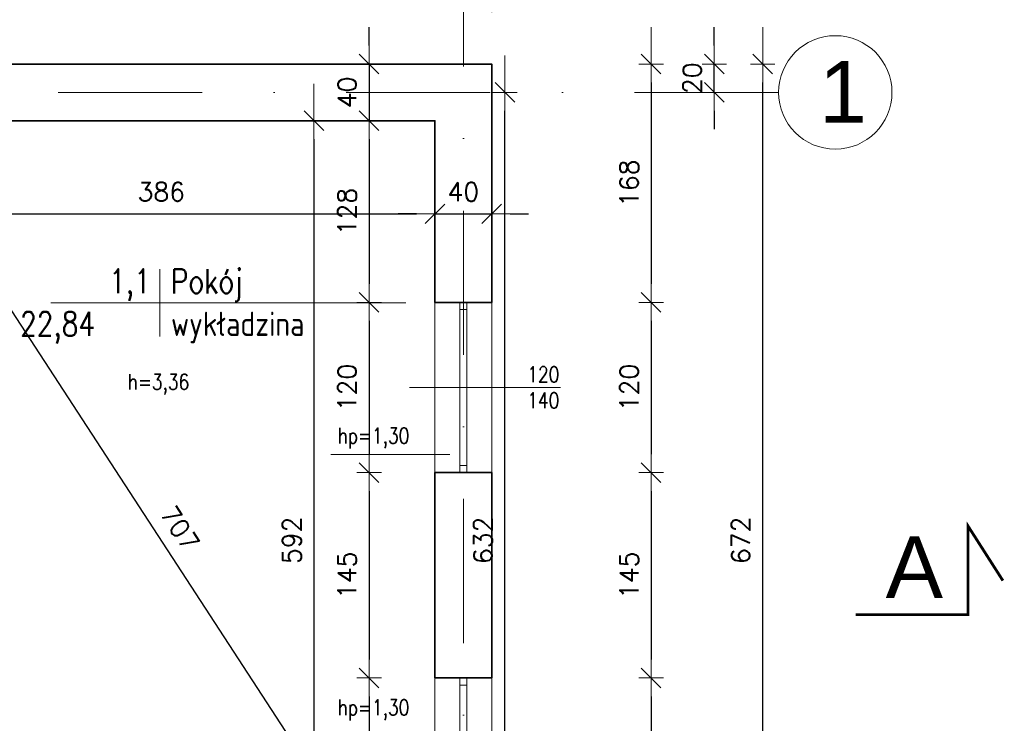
# Model space of a CAD drawing. Header units: inches. Extents: x 0 to 111471, y -105323 to 11070.
# Tile 44 of 256: x 1832 to 2527, y 448 to 944. Entities that reach past the tile are written whole.
import ezdxf
from ezdxf.enums import TextEntityAlignment as Align

# ---------------------------------------------------------------- set-up
doc = ezdxf.new("R2010")
doc.units = ezdxf.units.IN
doc.header["$MEASUREMENT"] = 0
doc.linetypes.add('DASHDOTX2', pattern=[50.8, 25.4, -12.7, 0, -12.7])
for name, color, linetype, lineweight in [('888 drzwi i okna', 4, 'Continuous', 0), ('888 opisy', 3, 'Continuous', 0), ('888 osie', 5, 'DASHDOTX2', 13), ('888 sciany istniejące', 2, 'Continuous', 35), ('888 widok', 8, 'Continuous', 0), ('888 wymiary', 1, 'Continuous', 0)]:
    doc.layers.add(name, color=color, linetype=linetype, lineweight=lineweight)
doc.styles.add('RS1108', font='romans.shx', dxfattribs={"width": 0.8, "height": 11})
doc.styles.get("Standard").update_dxf_attribs({"font": 'arial.ttf'})
doc.styles.add('STYLE2', font='romans.shx')
doc.dimstyles.new('MOJ1', dxfattribs={"dimscale": 0, "dimtxt": 13, "dimasz": 13, "dimexe": 0, "dimexo": 0.0625, "dimgap": 9, "dimtad": 1, "dimdec": 0, "dimzin": 12, "dimdsep": 46, "dimtxsty": 'STYLE2', "dimblk1": 'K8', "dimblk2": 'K8', "dimsah": 1, "dimcen": 0.09, "dimse1": 1, "dimse2": 1, "dimclrd": 256, "dimclrt": 3, "dimadec": 0, "dimazin": 0, "dimtfac": 1.285714, "dimtdec": 0, "dimtix": 1, "dimtmove": 2, "dimatfit": 3, "dimldrblk": 'K8', "dimfxl": 0, "dimtolj": 1, "dimtzin": 12, "dimarcsym": 0})

# ---------------------------------------------------------------- blocks, each defined once
blk = doc.blocks.new('okno')
at = {"layer": '888 drzwi i okna'}
for points in [[(-70666.67, 13438.51), (-70666.67, 13544.86)], [(-70721.67, 13478.91), (-70611.67, 13478.91)], [(-70611.67, 13473.91), (-70721.67, 13473.91)]]:
    blk.add_lwpolyline(points, dxfattribs=at)
for points in [[(-70726.67, 13473.91), (-70721.67, 13473.91), (-70721.67, 13478.91), (-70726.67, 13478.91)], [(-70606.67, 13473.91), (-70611.67, 13473.91), (-70611.67, 13478.91), (-70606.67, 13478.91)]]:
    blk.add_lwpolyline(points, close=True, dxfattribs=at)
at = {"layer": '888 sciany istniejące'}
for p, q in [((-70726.67, 13496.41), (-70726.67, 13456.41)), ((-70606.67, 13456.41), (-70606.67, 13496.41))]:
    blk.add_line(p, q, dxfattribs=at)
at = {"layer": '888 widok'}
for p, q in [((-70606.67, 13496.41), (-70726.67, 13496.41)), ((-70726.67, 13456.41), (-70606.67, 13456.41))]:
    blk.add_line(p, q, dxfattribs=at)
blk = doc.blocks.new('K8')
for p, q in [((0, -0.667), (0, 0.667)), ((2, 0), (-2, 0))]:
    blk.add_line(p, q)
at = {"color": 3}
blk.add_line((0.533, 0.533), (-0.533, -0.533), dxfattribs=at)
blk = doc.blocks.new('*D159')
at = {"layer": '888 wymiary', "lineweight": -2}
blk.add_line((1752.11, 807.15), (2112.15, 807.15), dxfattribs=at)
at = {"layer": 'Defpoints', "color": 0}
for p in [(1739.11, 807.06), (2125.15, 807.15), (2125.15, 807.15)]:
    blk.add_point(p, dxfattribs=at)
at = {"layer": '888 wymiary', "linetype": 'ByBlock', "lineweight": -2, "xscale": 13, "yscale": 13, "zscale": 13, "rotation": 180}
blk.add_blockref('K8', (1739.11, 807.15), dxfattribs=at)
at = {"layer": '888 wymiary', "linetype": 'ByBlock', "lineweight": -2, "xscale": 13, "yscale": 13, "zscale": 13}
blk.add_blockref('K8', (2125.15, 807.15), dxfattribs=at)
at = {"layer": '888 wymiary', "color": 3, "insert": (1932.13, 822.65), "char_height": 13, "attachment_point": 5, "style": 'STYLE2'}
blk.add_mtext('\\A1;386', dxfattribs=at)
blk = doc.blocks.new('*D160')
at = {"layer": '888 wymiary', "lineweight": -2}
for p, q in [((2112.15, 807.15), (2099.15, 807.15)), ((2125.15, 807.15), (2165.15, 807.15)), ((2178.15, 807.15), (2191.15, 807.15))]:
    blk.add_line(p, q, dxfattribs=at)
at = {"layer": 'Defpoints', "color": 0}
for p in [(2125.15, 807.15), (2165.15, 807.15), (2165.15, 785.4)]:
    blk.add_point(p, dxfattribs=at)
at = {"layer": '888 wymiary', "linetype": 'ByBlock', "lineweight": -2, "xscale": 13, "yscale": 13, "zscale": 13}
blk.add_blockref('K8', (2125.15, 807.15), dxfattribs=at)
at = {"layer": '888 wymiary', "linetype": 'ByBlock', "lineweight": -2, "xscale": 13, "yscale": 13, "zscale": 13, "rotation": 180}
blk.add_blockref('K8', (2165.15, 807.15), dxfattribs=at)
at = {"layer": '888 wymiary', "color": 3, "insert": (2145.15, 822.65), "char_height": 13, "attachment_point": 5, "style": 'STYLE2'}
blk.add_mtext('\\A1;40', dxfattribs=at)
blk = doc.blocks.new('*D164')
at = {"layer": '888 wymiary', "lineweight": -2}
blk.add_line((2277.58, 899.78), (2277.58, 757.67), dxfattribs=at)
at = {"layer": 'Defpoints', "color": 0}
for p in [(2165.15, 912.78), (2165.15, 744.67), (2277.58, 744.67)]:
    blk.add_point(p, dxfattribs=at)
at = {"layer": '888 wymiary', "linetype": 'ByBlock', "lineweight": -2, "xscale": 13, "yscale": 13, "zscale": 13}
for p, rotation in [((2277.58, 912.78), 90), ((2277.58, 744.67), 270)]:
    blk.add_blockref('K8', p, dxfattribs=dict(at, rotation=rotation))
at = {"layer": '888 wymiary', "color": 3, "insert": (2262.08, 828.73), "char_height": 13, "attachment_point": 5, "rotation": 90, "style": 'STYLE2'}
blk.add_mtext('\\A1;168', dxfattribs=at)
blk = doc.blocks.new('*D165')
at = {"layer": '888 wymiary', "lineweight": -2}
blk.add_line((2277.58, 731.67), (2277.58, 637.67), dxfattribs=at)
at = {"layer": 'Defpoints', "color": 0}
for p in [(2165.15, 744.67), (2165.15, 624.67), (2277.58, 624.67)]:
    blk.add_point(p, dxfattribs=at)
at = {"layer": '888 wymiary', "lineweight": -2, "xscale": 13, "yscale": 13, "zscale": 13}
for p, rotation in [((2277.58, 744.67), 90), ((2277.58, 624.67), 270)]:
    blk.add_blockref('K8', p, dxfattribs=dict(at, rotation=rotation))
at = {"layer": '888 wymiary', "color": 3, "insert": (2262.08, 684.67), "char_height": 13, "attachment_point": 5, "rotation": 90, "style": 'STYLE2'}
blk.add_mtext('\\A1;120', dxfattribs=at)
blk = doc.blocks.new('*D166')
at = {"layer": '888 wymiary', "lineweight": -2}
blk.add_line((2277.58, 611.67), (2277.58, 492.82), dxfattribs=at)
at = {"layer": 'Defpoints', "color": 0}
for p in [(2165.15, 624.67), (2165.15, 479.82), (2277.58, 479.82)]:
    blk.add_point(p, dxfattribs=at)
at = {"layer": '888 wymiary', "lineweight": -2, "xscale": 13, "yscale": 13, "zscale": 13}
for p, rotation in [((2277.58, 624.67), 90), ((2277.58, 479.82), 270)]:
    blk.add_blockref('K8', p, dxfattribs=dict(at, rotation=rotation))
at = {"layer": '888 wymiary', "color": 3, "insert": (2262.08, 552.24), "char_height": 13, "attachment_point": 5, "rotation": 90, "style": 'STYLE2'}
blk.add_mtext('\\A1;145', dxfattribs=at)
blk = doc.blocks.new('*D167')
at = {"layer": '888 wymiary', "lineweight": -2}
blk.add_line((2277.58, 466.82), (2277.58, 372.82), dxfattribs=at)
at = {"layer": 'Defpoints', "color": 0}
for p in [(2165.15, 479.82), (2165.15, 359.82), (2277.58, 359.82)]:
    blk.add_point(p, dxfattribs=at)
at = {"layer": '888 wymiary', "lineweight": -2, "xscale": 13, "yscale": 13, "zscale": 13}
for p, rotation in [((2277.58, 479.82), 90), ((2277.58, 359.82), 270)]:
    blk.add_blockref('K8', p, dxfattribs=dict(at, rotation=rotation))
at = {"layer": '888 wymiary', "color": 3, "insert": (2262.08, 419.82), "char_height": 13, "attachment_point": 5, "rotation": 90, "style": 'STYLE2'}
blk.add_mtext('\\A1;120', dxfattribs=at)
blk = doc.blocks.new('*D169')
at = {"layer": '888 wymiary', "lineweight": -2}
blk.add_line((2356.28, 253.99), (2356.28, 899.78), dxfattribs=at)
at = {"layer": 'Defpoints', "color": 0}
for p in [(2165.15, 912.78), (2356.28, 912.78), (2165.15, 240.99)]:
    blk.add_point(p, dxfattribs=at)
at = {"layer": '888 wymiary', "linetype": 'ByBlock', "lineweight": -2, "xscale": 13, "yscale": 13, "zscale": 13}
for p, rotation in [((2356.28, 912.78), 90), ((2356.28, 240.99), 270)]:
    blk.add_blockref('K8', p, dxfattribs=dict(at, rotation=rotation))
at = {"layer": '888 wymiary', "color": 3, "insert": (2340.78, 576.89), "char_height": 13, "attachment_point": 5, "rotation": 90, "style": 'STYLE2'}
blk.add_mtext('\\A1;672', dxfattribs=at)
blk = doc.blocks.new('*D171')
at = {"layer": '888 wymiary', "lineweight": -2}
for p, q in [((2078.66, 925.78), (2078.66, 938.78)), ((2078.66, 912.78), (2078.66, 872.78)), ((2078.66, 859.78), (2078.66, 846.78))]:
    blk.add_line(p, q, dxfattribs=at)
at = {"layer": 'Defpoints', "color": 0}
for p in [(2125.15, 912.78), (2078.66, 872.78), (2125.15, 872.78)]:
    blk.add_point(p, dxfattribs=at)
at = {"layer": '888 wymiary', "linetype": 'ByBlock', "lineweight": -2, "xscale": 13, "yscale": 13, "zscale": 13}
for p, rotation in [((2078.66, 912.78), 270), ((2078.66, 872.78), 90)]:
    blk.add_blockref('K8', p, dxfattribs=dict(at, rotation=rotation))
at = {"layer": '888 wymiary', "color": 3, "insert": (2063.16, 892.78), "char_height": 13, "attachment_point": 5, "rotation": 90, "style": 'STYLE2'}
blk.add_mtext('\\A1;40', dxfattribs=at)
blk = doc.blocks.new('*D172')
at = {"layer": '888 wymiary', "lineweight": -2}
blk.add_line((2078.66, 859.78), (2078.66, 757.67), dxfattribs=at)
at = {"layer": 'Defpoints', "color": 0}
for p in [(2125.15, 872.78), (2078.66, 744.67), (2125.15, 744.67)]:
    blk.add_point(p, dxfattribs=at)
at = {"layer": '888 wymiary', "linetype": 'ByBlock', "lineweight": -2, "xscale": 13, "yscale": 13, "zscale": 13}
for p, rotation in [((2078.66, 872.78), 90), ((2078.66, 744.67), 270)]:
    blk.add_blockref('K8', p, dxfattribs=dict(at, rotation=rotation))
at = {"layer": '888 wymiary', "color": 3, "insert": (2063.16, 808.73), "char_height": 13, "attachment_point": 5, "rotation": 90, "style": 'STYLE2'}
blk.add_mtext('\\A1;128', dxfattribs=at)
blk = doc.blocks.new('*D173')
at = {"layer": '888 wymiary', "lineweight": -2}
blk.add_line((2078.66, 731.67), (2078.66, 637.67), dxfattribs=at)
at = {"layer": 'Defpoints', "color": 0}
for p in [(2125.15, 744.67), (2078.66, 624.67), (2125.15, 624.67)]:
    blk.add_point(p, dxfattribs=at)
at = {"layer": '888 wymiary', "lineweight": -2, "xscale": 13, "yscale": 13, "zscale": 13}
for p, rotation in [((2078.66, 744.67), 90), ((2078.66, 624.67), 270)]:
    blk.add_blockref('K8', p, dxfattribs=dict(at, rotation=rotation))
at = {"layer": '888 wymiary', "color": 3, "insert": (2063.16, 684.67), "char_height": 13, "attachment_point": 5, "rotation": 90, "style": 'STYLE2'}
blk.add_mtext('\\A1;120', dxfattribs=at)
blk = doc.blocks.new('*D174')
at = {"layer": '888 wymiary', "lineweight": -2}
blk.add_line((2078.66, 611.67), (2078.66, 492.82), dxfattribs=at)
at = {"layer": 'Defpoints', "color": 0}
for p in [(2125.15, 624.67), (2078.66, 479.82), (2125.15, 479.82)]:
    blk.add_point(p, dxfattribs=at)
at = {"layer": '888 wymiary', "lineweight": -2, "xscale": 13, "yscale": 13, "zscale": 13}
for p, rotation in [((2078.66, 624.67), 90), ((2078.66, 479.82), 270)]:
    blk.add_blockref('K8', p, dxfattribs=dict(at, rotation=rotation))
at = {"layer": '888 wymiary', "color": 3, "insert": (2063.16, 552.24), "char_height": 13, "attachment_point": 5, "rotation": 90, "style": 'STYLE2'}
blk.add_mtext('\\A1;145', dxfattribs=at)
blk = doc.blocks.new('*D175')
at = {"layer": '888 wymiary', "lineweight": -2}
blk.add_line((2078.66, 466.82), (2078.66, 372.82), dxfattribs=at)
at = {"layer": 'Defpoints', "color": 0}
for p in [(2125.15, 479.82), (2078.66, 359.82), (2125.15, 359.82)]:
    blk.add_point(p, dxfattribs=at)
at = {"layer": '888 wymiary', "lineweight": -2, "xscale": 13, "yscale": 13, "zscale": 13}
for p, rotation in [((2078.66, 479.82), 90), ((2078.66, 359.82), 270)]:
    blk.add_blockref('K8', p, dxfattribs=dict(at, rotation=rotation))
at = {"layer": '888 wymiary', "color": 3, "insert": (2063.16, 419.82), "char_height": 13, "attachment_point": 5, "rotation": 90, "style": 'STYLE2'}
blk.add_mtext('\\A1;120', dxfattribs=at)
blk = doc.blocks.new('blok')
at = {"color": 3}
for p, q in [((17297.04, 17128.56), (17297.04, 17097.96)), ((17247.54, 17113.26), (17408.56, 17113.26))]:
    blk.add_line(p, q, dxfattribs=at)
at = {"style": 'RS1108', "width": 0.8, "flags": 12}
for p in [(17301.54, 17130.64), (17301.54, 17117.14)]:
    blk.add_attdef('POM', p, '', height=9.9, dxfattribs=at)
blk.add_attdef('NR', text='', height=9.9, dxfattribs=at).set_placement((17282.67, 17117.14), align=Align.RIGHT)
at = {"style": 'RS1108', "width": 0.8}
for tag, height, flags, p in [('POW', 9.9, 12, (17270.55, 17109.66)), ('M', 9.9, 2, (17284.97, 17109.66)), ('2', 6.3, 2, (17292.54, 17109.9))]:
    blk.add_attdef(tag, text='', height=height, dxfattribs=dict(at, flags=flags)).set_placement(p, align=Align.TOP_RIGHT)
at = {"style": 'RS1108', "width": 0.8, "flags": 12}
blk.add_attdef('POSADZKA', text='', height=9.9, dxfattribs=at).set_placement((17301.54, 17109.66), align=Align.TOP_LEFT)
blk = doc.blocks.new('*D183')
at = {"layer": '888 wymiary', "lineweight": -2}
blk.add_line((2039.71, 859.78), (2039.71, 293.99), dxfattribs=at)
at = {"layer": 'Defpoints', "color": 0}
for p in [(1849.88, 872.78), (1849.88, 280.99), (2039.71, 280.99)]:
    blk.add_point(p, dxfattribs=at)
at = {"layer": '888 wymiary', "lineweight": -2, "xscale": 13, "yscale": 13, "zscale": 13}
for p, rotation in [((2039.71, 872.78), 90), ((2039.71, 280.99), 270)]:
    blk.add_blockref('K8', p, dxfattribs=dict(at, rotation=rotation))
at = {"layer": '888 wymiary', "color": 3, "insert": (2024.21, 576.89), "char_height": 13, "attachment_point": 5, "rotation": 90, "style": 'STYLE2'}
blk.add_mtext('\\A1;592', dxfattribs=at)
blk = doc.blocks.new('*D185')
at = {"layer": '888 wymiary', "lineweight": -2}
for p, q in [((2132.15, 958.02), (2119.15, 958.02)), ((2145.15, 958.02), (2165.15, 958.02)), ((2178.15, 958.02), (2191.15, 958.02))]:
    blk.add_line(p, q, dxfattribs=at)
at = {"layer": 'Defpoints', "color": 0}
for p in [(2145.15, 958.02), (2165.15, 958.02), (2165.15, 912.78)]:
    blk.add_point(p, dxfattribs=at)
at = {"layer": '888 wymiary', "linetype": 'ByBlock', "lineweight": -2, "xscale": 13, "yscale": 13, "zscale": 13}
blk.add_blockref('K8', (2145.15, 958.02), dxfattribs=at)
at = {"layer": '888 wymiary', "linetype": 'ByBlock', "lineweight": -2, "xscale": 13, "yscale": 13, "zscale": 13, "rotation": 180}
blk.add_blockref('K8', (2165.15, 958.02), dxfattribs=at)
at = {"layer": '888 wymiary', "color": 3, "insert": (2155.15, 973.52), "char_height": 13, "attachment_point": 5, "style": 'STYLE2'}
blk.add_mtext('\\A1;20', dxfattribs=at)
blk = doc.blocks.new('*D197')
at = {"layer": '888 wymiary', "lineweight": -2}
blk.add_line((2174.44, 273.99), (2174.44, 879.78), dxfattribs=at)
at = {"layer": 'Defpoints', "color": 0}
for p in [(2174.44, 892.78), (2312.86, 892.78), (2165.15, 260.99)]:
    blk.add_point(p, dxfattribs=at)
at = {"layer": '888 wymiary', "linetype": 'ByBlock', "lineweight": -2, "xscale": 13, "yscale": 13, "zscale": 13}
for p, rotation in [((2174.44, 892.78), 90), ((2174.44, 260.99), 270)]:
    blk.add_blockref('K8', p, dxfattribs=dict(at, rotation=rotation))
at = {"layer": '888 wymiary', "color": 3, "insert": (2158.94, 576.89), "char_height": 13, "attachment_point": 5, "rotation": 90, "style": 'STYLE2'}
blk.add_mtext('\\A1;632', dxfattribs=at)
blk = doc.blocks.new('*D198')
at = {"layer": '888 wymiary', "lineweight": -2}
for p, q in [((2322.15, 925.78), (2322.15, 938.78)), ((2322.15, 892.78), (2322.15, 912.78)), ((2322.15, 879.78), (2322.15, 866.78))]:
    blk.add_line(p, q, dxfattribs=at)
at = {"layer": 'Defpoints', "color": 0}
for p in [(2165.15, 912.78), (2322.15, 912.78), (2312.86, 892.78)]:
    blk.add_point(p, dxfattribs=at)
at = {"layer": '888 wymiary', "lineweight": -2, "xscale": 13, "yscale": 13, "zscale": 13}
for p, rotation in [((2322.15, 912.78), 270), ((2322.15, 892.78), 90)]:
    blk.add_blockref('K8', p, dxfattribs=dict(at, rotation=rotation))
at = {"layer": '888 wymiary', "color": 3, "insert": (2306.65, 902.78), "char_height": 13, "attachment_point": 5, "rotation": 90, "style": 'STYLE2'}
blk.add_mtext('\\A1;20', dxfattribs=at)
blk = doc.blocks.new('*D199')
at = {"layer": '888 wymiary', "lineweight": -2}
blk.add_line((2118.05, 291.88), (1746.21, 861.89), dxfattribs=at)
at = {"layer": 'Defpoints', "color": 0}
for p in [(1739.11, 872.78), (1739.11, 872.78), (2125.15, 280.99)]:
    blk.add_point(p, dxfattribs=at)
at = {"layer": '888 wymiary', "linetype": 'ByBlock', "lineweight": -2, "xscale": 13, "yscale": 13, "zscale": 13}
for p, rotation in [((1739.11, 872.78), 123.1180503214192), ((2125.15, 280.99), 303.1180503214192)]:
    blk.add_blockref('K8', p, dxfattribs=dict(at, rotation=rotation))
at = {"layer": '888 wymiary', "color": 3, "insert": (1945.11, 585.36), "char_height": 13, "attachment_point": 5, "rotation": 303.11805, "style": 'STYLE2'}
blk.add_mtext('\\A1;707', dxfattribs=at)
blk = doc.blocks.new('*D200')
at = {"layer": '888 wymiary', "lineweight": -2}
blk.add_line((1712.11, 1000.7), (2152.15, 1000.7), dxfattribs=at)
at = {"layer": 'Defpoints', "color": 0}
for p in [(2165.15, 1000.7), (1699.11, 912.78), (2165.15, 912.78)]:
    blk.add_point(p, dxfattribs=at)
at = {"layer": '888 wymiary', "linetype": 'ByBlock', "lineweight": -2, "xscale": 13, "yscale": 13, "zscale": 13, "rotation": 180}
blk.add_blockref('K8', (1699.11, 1000.7), dxfattribs=at)
at = {"layer": '888 wymiary', "linetype": 'ByBlock', "lineweight": -2, "xscale": 13, "yscale": 13, "zscale": 13}
blk.add_blockref('K8', (2165.15, 1000.7), dxfattribs=at)
at = {"layer": '888 wymiary', "color": 3, "insert": (1932.13, 1016.2), "char_height": 13, "attachment_point": 5, "style": 'STYLE2'}
blk.add_mtext('\\A1;466', dxfattribs=at)

msp = doc.modelspace()

# ---------------------------------------------------------------- linework, layer by layer
at = {"layer": '888 opisy', "ltscale": 1.5}
msp.add_lwpolyline([(2051.732, 637.525), (2135.679, 637.525)], dxfattribs=at)
at = {"layer": '888 opisy', "const_width": 2}
msp.add_lwpolyline([(2421.824, 524.416), (2501.077, 524.416), (2501.077, 586.986), (2525.688, 548.47)], dxfattribs=at)
at = {"layer": '888 opisy', "linetype": 'ByBlock'}
msp.add_circle((2407.47, 892.781), 40, dxfattribs=at)
at = {"layer": '888 osie', "ltscale": 4}
for points in [[(2145.154, 97.869), (2145.154, 1057.303)], [(2367.47, 892.781), (1520.009, 892.781)]]:
    msp.add_lwpolyline(points, dxfattribs=at)
at = {"layer": '888 sciany istniejące'}
for points in [[(1699.106, 701.336), (1699.106, 912.781), (2165.154, 912.781), (2165.154, 744.674)], [(1739.106, 701.336), (1739.106, 872.781), (2125.154, 872.781), (2125.154, 744.674)], [(2125.154, 624.674), (2125.154, 479.815)], [(2165.154, 624.674), (2165.154, 479.815)]]:
    msp.add_lwpolyline(points, dxfattribs=at)

# ---------------------------------------------------------------- block references
at = {"layer": '888 drzwi i okna', "rotation": 270}
for p in [(-11331.257, -69981.998), (-11331.257, -70246.856)]:
    msp.add_blockref('okno', p, dxfattribs=at)
at = {"layer": '888 opisy'}
ref = msp.add_blockref('blok', (-24980.246, -25881.141), dxfattribs=dict(at, xscale=1.555839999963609, yscale=1.555839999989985, zscale=1.55584))
ref.add_attrib('POM', 'Pokój', (1938.964, 751.056), dxfattribs={"layer": '0', "color": 3, "height": 17.1142, "rotation": 360, "style": 'RS1108', "width": 0.8})
ref.add_attrib('POSADZKA', 'wykładzina', dxfattribs={"layer": '0', "color": 3, "height": 17.1142, "rotation": 360, "style": 'RS1108', "width": 0.8}).set_placement((1938.964, 738.127), align=Align.TOP_LEFT)
ref.add_attrib('NR', '1,1', dxfattribs={"layer": '0', "color": 3, "height": 17.1142, "rotation": 360, "style": 'RS1108', "width": 0.8}).set_placement((1924.683, 751.094), align=Align.RIGHT)
ref.add_attrib('POW', '22,84', dxfattribs={"layer": '0', "color": 3, "height": 17.1142, "rotation": 360, "style": 'RS1108', "width": 0.8}).set_placement((1885.391, 738.127), align=Align.TOP_RIGHT)

# ---------------------------------------------------------------- texts
at = {"layer": '888 opisy', "linetype": 'ByBlock', "char_height": 43.522, "width": 345.2664}
for s, insert, attachment_point in [('1', (2396.02, 914.864), 1), ('A', (2483.483, 579.635), 3)]:
    msp.add_mtext(s, dxfattribs=dict(at, insert=insert, attachment_point=attachment_point))
at = {"layer": '888 opisy', "ltscale": 1.5, "char_height": 11, "width": 231.51339, "attachment_point": 7, "style": 'RS1108'}
for s, insert in [('120\\P140', (2190.251, 670.077)), ('h=3,36', (1908.484, 679.815)), ('hp=1,30', (2056.575, 641.557)), ('hp=1,30', (2056.575, 449.855))]:
    msp.add_mtext(s, dxfattribs=dict(at, insert=insert))

# ---------------------------------------------------------------- dimensions: what is measured, and where the dimension line sits
at = {"layer": '888 wymiary'}
for base, p1, p2, picture, middle in [((2165.154, 1000.698), (1699.106, 912.781), (2165.154, 912.781), '*D200', (1932.13, 1016.198)), ((2165.154, 958.024), (2145.154, 958.024), (2165.154, 912.781), '*D185', (2155.154, 973.524)), ((2125.154, 807.154), (1739.106, 807.058), (2125.154, 807.154), '*D159', (1932.13, 822.654)), ((2165.154, 807.154), (2125.154, 807.154), (2165.154, 785.399), '*D160', (2145.154, 822.654))]:
    dim = msp.add_linear_dim(base=base, p1=p1, p2=p2, dimstyle='MOJ1', override={"dimscale": 1, "dimasz": 13}, dxfattribs=at)
    dim.commit()
    dim.dimension.update_dxf_attribs({"geometry": picture, "text_midpoint": middle})
for base, p1, p2, picture, middle in [((2078.657, 872.781), (2125.154, 912.781), (2125.154, 872.781), '*D171', (2063.157, 892.781)), ((2277.578, 744.674), (2165.154, 912.781), (2165.154, 744.674), '*D164', (2262.078, 828.727)), ((2356.282, 912.781), (2165.154, 240.994), (2165.154, 912.781), '*D169', (2340.782, 576.887)), ((2322.151, 912.781), (2312.86, 892.781), (2165.154, 912.781), '*D198', (2306.651, 902.781)), ((2174.445, 892.781), (2165.154, 260.994), (2312.86, 892.781), '*D197', (2158.945, 576.887)), ((2039.714, 280.994), (1849.875, 872.781), (1849.875, 280.994), '*D183', (2024.214, 576.887)), ((2078.657, 744.674), (2125.154, 872.781), (2125.154, 744.674), '*D172', (2063.157, 808.727)), ((2078.657, 624.674), (2125.154, 744.674), (2125.154, 624.674), '*D173', (2063.157, 684.674)), ((2277.578, 624.674), (2165.154, 744.674), (2165.154, 624.674), '*D165', (2262.078, 684.674)), ((2078.657, 479.815), (2125.154, 624.674), (2125.154, 479.815), '*D174', (2063.157, 552.245)), ((2277.578, 479.815), (2165.154, 624.674), (2165.154, 479.815), '*D166', (2262.078, 552.245)), ((2078.657, 359.815), (2125.154, 479.815), (2125.154, 359.815), '*D175', (2063.157, 419.815)), ((2277.578, 359.815), (2165.154, 479.815), (2165.154, 359.815), '*D167', (2262.078, 419.815))]:
    dim = msp.add_linear_dim(base=base, p1=p1, p2=p2, angle=90, dimstyle='MOJ1', override={"dimscale": 1, "dimasz": 13}, dxfattribs=at)
    dim.commit()
    dim.dimension.update_dxf_attribs({"geometry": picture, "text_midpoint": middle})
dim = msp.add_aligned_dim(p1=(2125.154, 280.994), p2=(1739.106, 872.781), distance=0, dimstyle='MOJ1', override={"dimscale": 1}, dxfattribs=at)
dim.commit()
dim.dimension.update_dxf_attribs({"geometry": '*D199', "text_midpoint": (1945.112, 585.356)})

doc.saveas('drawing.dxf')
